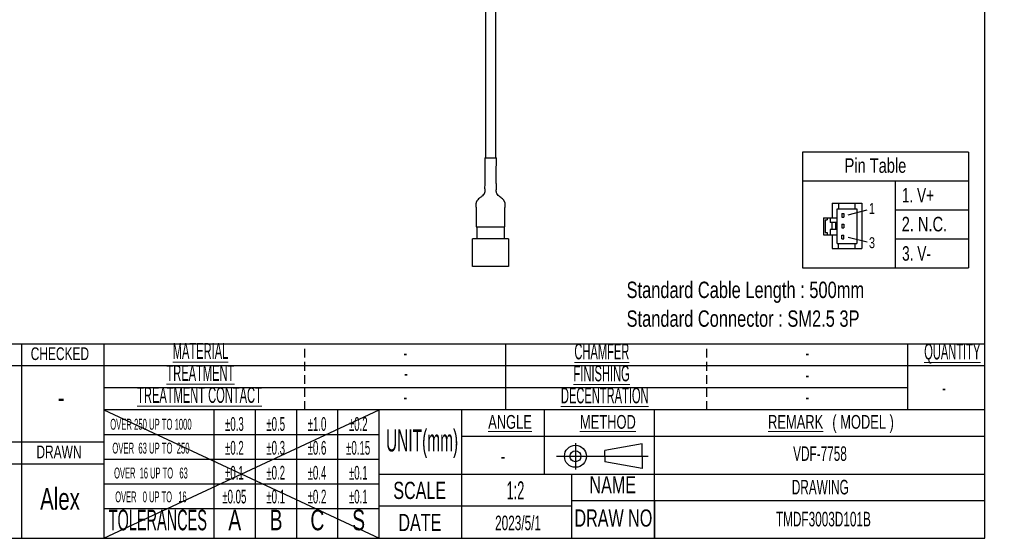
# Model space of a CAD drawing. Header units: millimetres. Extents: x 6 to 294, y 6 to 202.
# Tile 2 of 6: x 151 to 294, y 6 to 82. Entities that reach past the tile are written whole.
import ezdxf

# ---------------------------------------------------------------- set-up
doc = ezdxf.new("R2010")
doc.units = ezdxf.units.MM
doc.linetypes.add('HIDDEN', pattern=[1.905, 1.27, -0.635])
doc.styles.add('SLDTEXTSTYLE0', font='TXT', dxfattribs={"width": 0.75})
doc.styles.add('SLDTEXTSTYLE1', font='TXT', dxfattribs={"width": 0.7})
doc.styles.add('SLDTEXTSTYLE2', font='TXT', dxfattribs={"width": 0.605})
doc.styles.add('SLDTEXTSTYLE3', font='TXT', dxfattribs={"width": 0.525})
doc.styles.add('SLDTEXTSTYLE4', font='TXT', dxfattribs={"width": 0.515789})
doc.styles.add('SLDTEXTSTYLE5', font='TXT', dxfattribs={"width": 0.514474})

# ---------------------------------------------------------------- blocks, each defined once
blk = doc.blocks.new('SW_NOTE_0')
at = {"color": 0, "linetype": 'Continuous', "lineweight": 0, "char_height": 2.3813, "attachment_point": 1, "style": 'SLDTEXTSTYLE0'}
for s, insert in [('Standard Cable Length : 500mm', (0, 3.07)), ('Standard Connector : SM2.5 3P', (0, -1.11))]:
    blk.add_mtext(s, dxfattribs=dict(at, insert=insert))
blk = doc.blocks.new('SW_NOTE_2')
at = {"color": 0, "linetype": 'Continuous', "lineweight": 0, "char_height": 2, "attachment_point": 2, "style": 'SLDTEXTSTYLE1'}
for s, insert in [('\\LREMARK', (4.5, 2.58)), ('( MODEL )', (14.3, 2.58))]:
    blk.add_mtext(s, dxfattribs=dict(at, insert=insert))

msp = doc.modelspace()

# ---------------------------------------------------------------- linework, layer by layer
at = {"color": 7, "linetype": 'Continuous', "lineweight": 25}
for p, q in [((291.144, 6.453), (291.144, 199.039)), ((218.566, 85.848), (218.566, 61.773)), ((220.066, 61.773), (220.066, 85.848)), ((218.466, 61.773), (220.166, 61.773)), ((288.789, 62.64), (264.677, 62.64)), ((264.677, 62.64), (264.677, 45.795)), ((288.789, 62.64), (288.789, 45.795)), ((264.677, 58.429), (288.789, 58.429)), ((278.136, 58.429), (278.136, 45.795)), ((268.947, 55.181), (273.277, 55.181)), ((268.947, 55.181), (268.947, 53.079)), ((269.865, 55.181), (269.865, 54.366)), ((272.318, 54.366), (272.318, 55.181)), ((273.277, 55.181), (273.277, 48.598)), ((267.701, 53.079), (269.677, 53.079)), ((267.701, 53.079), (267.701, 50.612)), ((268.221, 53.079), (268.221, 52.776)), ((268.657, 53.079), (268.657, 52.395)), ((269.677, 54.366), (272.53, 54.366)), ((269.677, 49.334), (269.677, 54.366)), ((270.345, 53.707), (270.345, 53.188)), ((270.345, 53.707), (270.653, 53.707)), ((270.345, 53.188), (270.653, 53.188)), ((270.653, 53.707), (270.653, 53.188)), ((271.279, 53.522), (274.067, 54.215)), ((272.53, 54.366), (272.53, 49.334)), ((278.136, 54.218), (288.789, 54.218)), ((217.216, 51.773), (217.466, 51.773)), ((217.316, 51.773), (217.316, 49.998)), ((217.466, 51.773), (221.166, 51.773)), ((221.166, 51.773), (221.416, 51.773)), ((221.316, 51.773), (221.316, 49.998)), ((267.923, 52.776), (267.923, 50.922)), ((267.923, 52.776), (268.221, 52.776)), ((269.677, 52.395), (268.657, 52.395)), ((268.894, 52.395), (268.894, 51.381)), ((269.469, 52.395), (269.469, 51.381)), ((270.345, 52.14), (270.345, 51.62)), ((270.345, 52.14), (270.653, 52.14)), ((270.345, 51.62), (270.653, 51.62)), ((270.653, 52.14), (270.653, 51.62)), ((267.701, 50.612), (269.677, 50.612)), ((267.923, 50.922), (268.221, 50.922)), ((268.221, 50.922), (268.221, 50.612)), ((269.677, 51.381), (268.657, 51.381)), ((268.657, 51.381), (268.657, 50.612)), ((268.944, 50.612), (268.944, 48.598)), ((270.345, 50.54), (270.653, 50.54)), ((270.345, 50.012), (270.345, 50.54)), ((270.653, 50.012), (270.653, 50.54)), ((271.279, 50.25), (274.059, 49.555)), ((216.691, 45.998), (216.691, 49.998)), ((221.941, 49.998), (216.691, 49.998)), ((221.941, 49.998), (221.941, 45.998)), ((269.677, 49.334), (272.53, 49.334)), ((269.865, 48.598), (269.865, 49.334)), ((270.345, 50.012), (270.653, 50.012)), ((272.318, 48.598), (272.318, 49.334)), ((278.136, 50.006), (288.789, 50.006)), ((268.944, 48.598), (273.277, 48.598)), ((221.941, 45.998), (216.691, 45.998)), ((264.677, 45.795), (288.789, 45.795)), ((139.144, 34.72), (291.144, 34.72)), ((151.144, 34.72), (151.144, 6.453)), ((163.144, 34.72), (163.144, 6.453)), ((221.544, 25.12), (221.544, 34.72)), ((279.944, 25.12), (279.944, 34.72)), ((291.144, 31.52), (139.144, 31.52)), ((279.944, 28.32), (163.144, 28.32)), ((291.144, 25.12), (163.144, 25.12)), ((163.144, 25.12), (203.144, 6.453)), ((163.144, 6.453), (203.144, 25.12)), ((179.144, 6.453), (179.144, 25.12)), ((185.144, 6.453), (185.144, 25.12)), ((191.144, 6.453), (191.144, 25.12)), ((197.144, 6.453), (197.144, 25.12)), ((203.144, 6.453), (203.144, 25.12)), ((215.144, 15.786), (215.144, 25.12)), ((227.144, 15.786), (227.144, 25.12)), ((243.144, 6.453), (243.144, 25.12)), ((203.144, 21.52), (163.144, 21.52)), ((163.144, 20.453), (139.144, 20.453)), ((291.144, 21.253), (215.144, 21.253)), ((231.658, 20.314), (231.658, 16.474)), ((241.354, 20.174), (235.917, 19.205)), ((241.354, 18.394), (241.354, 20.174)), ((235.917, 18.394), (235.917, 19.205)), ((163.144, 17.253), (139.144, 17.253)), ((203.144, 17.92), (163.144, 17.92)), ((228.88, 18.394), (242.206, 18.394)), ((235.917, 18.394), (235.917, 17.583)), ((241.354, 16.614), (235.917, 17.583)), ((241.354, 18.394), (241.354, 16.614)), ((203.144, 15.786), (291.144, 15.786)), ((215.144, 6.453), (215.144, 15.786)), ((231.144, 6.453), (231.144, 15.786)), ((203.144, 14.32), (163.144, 14.32)), ((291.144, 11.92), (231.144, 11.92)), ((243.144, 11.92), (243.144, 6.453)), ((203.144, 10.72), (163.144, 10.72)), ((231.144, 11.12), (203.144, 11.12)), ((5.901, 6.453), (291.144, 6.453))]:
    msp.add_line(p, q, dxfattribs=at)
at = {"color": 7, "linetype": 'HIDDEN', "lineweight": 25}
for p, q in [((192.344, 25.12), (192.344, 34.72)), ((250.744, 25.12), (250.744, 34.72))]:
    msp.add_line(p, q, dxfattribs=at)
at = {"color": 7, "linetype": 'Continuous', "lineweight": 25}
for radius in [1.6, 0.8]:
    msp.add_circle((231.658, 18.394), radius, dxfattribs=at)
for points, knots in [([(218.466, 61.773), (218.468, 61.381), (218.47, 60.658), (218.478, 59.669), (218.48, 58.868), (218.475, 58.254), (218.467, 57.782), (218.457, 57.416), (218.477, 57.097), (218.488, 56.853), (218.441, 56.661), (218.343, 56.468), (218.131, 56.252), (217.839, 56.04), (217.561, 55.827), (217.387, 55.639), (217.301, 55.501), (217.241, 55.374), (217.208, 55.245), (217.202, 55.199), (217.192, 55.134), (217.186, 55.025), (217.186, 54.955), (217.187, 54.9), (217.19, 54.843), (217.193, 54.789), (217.197, 54.739), (217.203, 54.677), (217.209, 54.61), (217.217, 54.519), (217.22, 54.453), (217.219, 54.393), (217.217, 54.337), (217.216, 54.291), (217.216, 54.238), (217.216, 54.191), (217.216, 54.159), (217.216, 54.125), (217.216, 54.093), (217.216, 54.064), (217.216, 54.023), (217.216, 53.982), (217.216, 53.932), (217.216, 53.818), (217.216, 53.591), (217.216, 53.175), (217.216, 52.54), (217.216, 52.049), (217.216, 51.773)], [0, 0, 0, 0, 0.0911377, 0.1678752, 0.2299284, 0.2772982, 0.3105107, 0.339678, 0.3623204, 0.3847049, 0.39602, 0.4078029, 0.4346742, 0.465036, 0.492034, 0.5157451, 0.5273385, 0.5393725, 0.5661544, 0.5973969, 0.6245388, 0.6351867, 0.6399594, 0.644514, 0.6489582, 0.6531046, 0.6570946, 0.6611036, 0.6696943, 0.6797224, 0.7081932, 0.7435974, 0.7615246, 0.7761169, 0.7856118, 0.7889764, 0.7917154, 0.7941248, 0.7965563, 0.7993222, 0.8026265, 0.8112442, 0.8221967, 0.8342401, 0.8481962, 0.8849581, 0.9355033, 1, 1, 1, 1]), ([(221.416, 54.306), (221.414, 54.35), (221.412, 54.435), (221.416, 54.543), (221.429, 54.669), (221.438, 54.785), (221.442, 54.846), (221.444, 54.89), (221.446, 54.961), (221.445, 55.066), (221.433, 55.191), (221.414, 55.288), (221.394, 55.351), (221.385, 55.38), (221.362, 55.437), (221.339, 55.484), (221.307, 55.54), (221.265, 55.603), (221.213, 55.67), (221.103, 55.791), (220.921, 55.945), (220.675, 56.124), (220.413, 56.331), (220.226, 56.554), (220.145, 56.827), (220.154, 57.084), (220.176, 57.415), (220.162, 57.876), (220.154, 58.534), (220.152, 59.425), (220.161, 60.528), (220.164, 61.335), (220.166, 61.773)], [0, 0, 0, 0, 0.0428179, 0.0822827, 0.1146171, 0.1263115, 0.1312415, 0.1358172, 0.1403314, 0.1543087, 0.1735847, 0.1950108, 0.2197793, 0.2459598, 0.2568171, 0.2663303, 0.2749835, 0.2834369, 0.2923873, 0.302388, 0.3359744, 0.3728073, 0.4050547, 0.4453288, 0.463946, 0.4956392, 0.5275597, 0.5712561, 0.6440461, 0.739824, 0.8586406, 1, 1, 1, 1]), ([(221.416, 51.773), (221.416, 51.984), (221.416, 52.365), (221.416, 52.876), (221.416, 53.257), (221.416, 53.543), (221.416, 53.644), (221.416, 53.725), (221.416, 53.819), (221.416, 53.939), (221.416, 54.091), (221.417, 54.234), (221.415, 54.338), (221.414, 54.377), (221.414, 54.397)], [0, 0, 0, 0, 0.2175177, 0.3928396, 0.5271011, 0.6256694, 0.7015243, 0.7384027, 0.7784379, 0.8239169, 0.8777591, 0.9383056, 0.968056, 1, 1, 1, 1]), ([(221.415, 54.497), (221.415, 54.497), (221.415, 54.497), (221.415, 54.497), (221.415, 54.497), (221.415, 54.498), (221.415, 54.511), (221.417, 54.533), (221.419, 54.56), (221.42, 54.57), (221.42, 54.572), (221.42, 54.572), (221.42, 54.573), (221.42, 54.573), (221.42, 54.573), (221.42, 54.573)], [0, 0, 0, 0, 0.0000709, 0.000252, 0.00184, 0.0048034, 0.0304663, 0.6760405, 0.9326815, 0.9883307, 0.9950502, 0.9989226, 0.999797, 0.999958, 1, 1, 1, 1])]:
    msp.add_open_spline(points, degree=3, knots=knots, dxfattribs=at)

# ---------------------------------------------------------------- block references
at = {"color": 7, "linetype": 'Continuous', "lineweight": 0}
for name, p in [('SW_NOTE_0', (239.087, 40.715)), ('SW_NOTE_2', (259.158, 21.811))]:
    msp.add_blockref(name, p, dxfattribs=at)

# ---------------------------------------------------------------- texts
for s, insert, char_height, attachment_point, style in [('Pin Table', (270.769, 61.733), 2.1167, 1, 'SLDTEXTSTYLE0'), ('1. V+', (279.094, 57.416), 2.1167, 1, 'SLDTEXTSTYLE1'), ('1', (274.307, 55.215), 1.587, 1, 'SLDTEXTSTYLE0'), ('2. N.C.', (279.07, 53.213), 2.1167, 1, 'SLDTEXTSTYLE0'), ('3', (274.307, 50.247), 1.587, 1, 'SLDTEXTSTYLE0'), ('3. V-', (279.128, 48.948), 2.1167, 1, 'SLDTEXTSTYLE1'), ('\\LMATERIAL', (177.173, 34.852), 2.3, 2, 'SLDTEXTSTYLE3'), ('\\LCHAMFER', (235.495, 34.788), 2.3, 2, 'SLDTEXTSTYLE3'), ('\\LQUANTITY', (286.421, 34.773), 2.3, 2, 'SLDTEXTSTYLE3'), ('CHECKED', (156.738, 34.232), 1.8521, 2, 'SLDTEXTSTYLE1'), ('-', (206.953, 34.589), 2.3, 2, 'SLDTEXTSTYLE3'), ('-', (265.353, 34.589), 2.3, 2, 'SLDTEXTSTYLE3'), ('\\LTREATMENT', (177.156, 31.652), 2.3, 2, 'SLDTEXTSTYLE3'), ('\\LFINISHING', (235.462, 31.588), 2.3, 2, 'SLDTEXTSTYLE3'), ('-', (207.022, 31.652), 2.3, 2, 'SLDTEXTSTYLE3'), ('-', (265.353, 31.389), 2.3, 2, 'SLDTEXTSTYLE3'), ('\\LTREATMENT CONTACT', (177.025, 28.452), 2.3, 2, 'SLDTEXTSTYLE3'), ('\\LDECENTRATION', (235.915, 28.388), 2.3, 2, 'SLDTEXTSTYLE3'), ('-', (285.202, 29.507), 2.3, 2, 'SLDTEXTSTYLE3'), ('-', (156.916, 28.548), 3.175, 2, 'SLDTEXTSTYLE1'), ('-', (206.953, 28.189), 2.3, 2, 'SLDTEXTSTYLE3'), ('-', (265.353, 28.189), 2.3, 2, 'SLDTEXTSTYLE3'), ('\\LANGLE', (222.15, 24.389), 2, 2, 'SLDTEXTSTYLE1'), ('\\LMETHOD', (236.373, 24.389), 2, 2, 'SLDTEXTSTYLE1'), ('OVER 250 UP TO 1000', (169.966, 23.836), 1.5875, 2, 'SLDTEXTSTYLE3'), ('±0.3', (182.096, 24.084), 2, 2, 'SLDTEXTSTYLE3'), ('±0.5', (188.096, 24.084), 2, 2, 'SLDTEXTSTYLE3'), ('±1.0', (194.096, 24.084), 2, 2, 'SLDTEXTSTYLE3'), ('±0.2', (200.096, 24.084), 2, 2, 'SLDTEXTSTYLE3'), ('UNIT(mm)', (209.373, 22.283), 3.2, 2, 'SLDTEXTSTYLE3'), ('OVER  63 UP TO  250', (169.966, 20.369), 1.5875, 2, 'SLDTEXTSTYLE3'), ('±0.2', (182.096, 20.618), 2, 2, 'SLDTEXTSTYLE3'), ('±0.3', (188.096, 20.618), 2, 2, 'SLDTEXTSTYLE3'), ('±0.6', (194.096, 20.618), 2, 2, 'SLDTEXTSTYLE3'), ('±0.15', (200.082, 20.618), 2, 2, 'SLDTEXTSTYLE3'), ('DRAWN', (156.599, 19.95), 1.8521, 2, 'SLDTEXTSTYLE1'), ('VDF-7758', (267.198, 19.831), 2.1167, 2, 'SLDTEXTSTYLE2'), ('±0.1', (182.096, 16.991), 2, 2, 'SLDTEXTSTYLE3'), ('±0.2', (188.096, 16.991), 2, 2, 'SLDTEXTSTYLE3'), ('±0.4', (194.096, 16.991), 2, 2, 'SLDTEXTSTYLE3'), ('±0.1', (200.096, 16.991), 2, 2, 'SLDTEXTSTYLE3'), ('-', (221.124, 19.393), 2, 2, 'SLDTEXTSTYLE1'), ('OVER  16 UP TO   63', (169.966, 16.743), 1.5875, 2, 'SLDTEXTSTYLE4'), ('SCALE', (209.022, 14.676), 2.5, 2, 'SLDTEXTSTYLE1'), ('1:2', (222.936, 14.746), 2.6458, 2, 'SLDTEXTSTYLE3'), ('NAME', (237.081, 15.492), 2.5, 2, 'SLDTEXTSTYLE1'), ('DRAWING', (267.236, 14.959), 2.1167, 2, 'SLDTEXTSTYLE2'), ('Alex', (156.752, 13.777), 3.175, 2, 'SLDTEXTSTYLE1'), ('OVER   0 UP TO   16', (169.966, 13.276), 1.5875, 2, 'SLDTEXTSTYLE5'), ('±0.05', (182.082, 13.524), 2, 2, 'SLDTEXTSTYLE3'), ('±0.1', (188.096, 13.524), 2, 2, 'SLDTEXTSTYLE3'), ('±0.2', (194.096, 13.524), 2, 2, 'SLDTEXTSTYLE3'), ('±0.1', (200.096, 13.524), 2, 2, 'SLDTEXTSTYLE3'), ('TOLERANCES', (170.966, 10.622), 3, 2, 'SLDTEXTSTYLE3'), ('A', (182.15, 10.622), 3, 2, 'SLDTEXTSTYLE1'), ('B', (188.15, 10.622), 3, 2, 'SLDTEXTSTYLE1'), ('C', (194.15, 10.622), 3, 2, 'SLDTEXTSTYLE1'), ('S', (200.15, 10.622), 3, 2, 'SLDTEXTSTYLE1'), ('DRAW NO.', (237.498, 10.658), 2.5, 2, 'SLDTEXTSTYLE1'), ('TMDF3003D101B', (267.689, 10.307), 2.11667, 2, 'SLDTEXTSTYLE2'), ('DATE', (209.047, 10.009), 2.5, 2, 'SLDTEXTSTYLE1'), ('2023/5/1', (223.315, 9.752), 2.1167, 2, 'SLDTEXTSTYLE2')]:
    msp.add_mtext(s, dxfattribs=dict(at, insert=insert, char_height=char_height, attachment_point=attachment_point, style=style))

doc.saveas('drawing.dxf')
